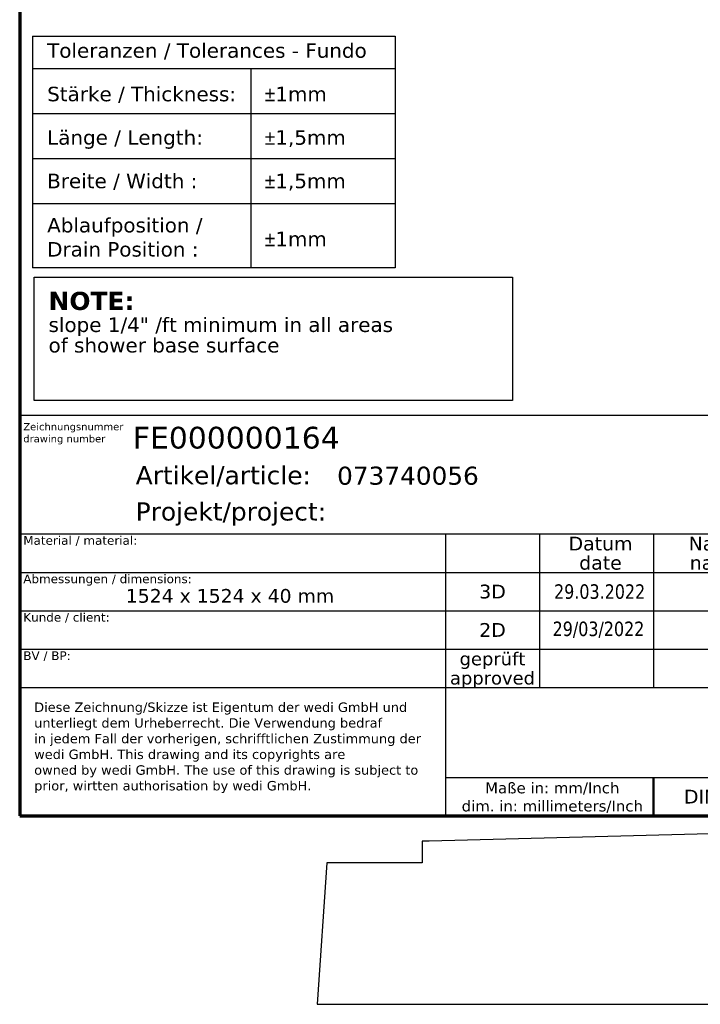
# Model space of a CAD drawing. Header units: millimetres. Extents: x -11430 to 11430, y -300 to 4365.
# Tile 2 of 16: x 300 to 1708, y -300 to 1738. Entities that reach past the tile are written whole.
import ezdxf
from ezdxf.enums import TextEntityAlignment as Align

# ---------------------------------------------------------------- set-up
doc = ezdxf.new("R2010")
doc.units = ezdxf.units.MM
doc.header["$LTSCALE"] = 15
doc.layers.get('0').update_dxf_attribs({"lineweight": 25})
for name, color, linetype, lineweight in [('AM_BOR', 7, 'Continuous', 25), ('Rahmen (ISO)', 7, 'Continuous', 70), ('Skizziergeometrie (ISO)', 7, 'Continuous', 25), ('Symbol (ISO)', 7, 'Continuous', 25), ('Titel (ISO)', 7, 'Continuous', 50)]:
    doc.layers.add(name, color=color, linetype=linetype, lineweight=lineweight)
doc.styles.add('Notiztext 3.5', font='verdana.ttf')
doc.styles.add('Pfeiltext', font='verdana.ttf')
doc.styles.get("Standard").update_dxf_attribs({"font": 'verdana.ttf'})
doc.styles.add('Textstil26', font='verdana.ttf')
doc.styles.add('Textstil27', font='verdana.ttf')
doc.styles.add('Textstil28', font='verdana.ttf')
doc.styles.add('Textstil30', font='verdana.ttf')
doc.styles.add('Textstil32', font='verdana.ttf', dxfattribs={"width": 0.8})
doc.styles.add('Textstil69', font='verdana.ttf')
doc.styles.add('Textstil76', font='verdana.ttf')
doc.styles.add('Textstil77', font='verdana.ttf')

# ---------------------------------------------------------------- blocks, each defined once
blk = doc.blocks.new('Ränder wedi_Zeichnungsrahmen')
at = {"layer": 'Rahmen (ISO)'}
for p, q in [((20, 291), (20, 6)), ((20, 6), (204, 6))]:
    blk.add_line(p, q, dxfattribs=at)
blk = doc.blocks.new('Schriftfelder wedi Standard - Inch_Zoll ohne Toleranz')
at = {"layer": 'AM_BOR', "color": 7}
for p, q in [((-4.84, 54), (-188.84, 54)), ((-188.84, 54), (-188.84, -1.25)), ((-188.84, 37.65), (-4.84, 37.65)), ((-130.14, 37.65), (-130.14, 18.45)), ((-117.14, 37.65), (-117.14, 16.45)), ((-101.44, 37.65), (-101.44, 16.45)), ((-188.84, 32.35), (-130.14, 32.35)), ((-188.84, 27.05), (-130.14, 27.05)), ((-188.84, 21.75), (-130.14, 21.75)), ((-130.14, 18.45), (-130.14, -1.25)), ((-188.84, 16.45), (-130.14, 16.45)), ((-130.14, 4.05), (-4.84, 4.05)), ((-188.84, -1.25), (-4.84, -1.25))]:
    blk.add_line(p, q, dxfattribs=at)
at = {"layer": 'AM_BOR'}
for p, q in [((-130.14, 32.35), (-84.04, 32.35)), ((-130.14, 27.05), (-84.04, 27.05)), ((-130.14, 21.75), (-84.04, 21.75)), ((-130.14, 16.45), (-84.04, 16.45))]:
    blk.add_line(p, q, dxfattribs=at)
at = {"layer": 'Titel (ISO)'}
blk.add_line((-101.44, 4.05), (-101.44, -1.25), dxfattribs=at)
at = {"layer": 'AM_BOR', "color": 7}
for s, p in [('Artikel/article:', (-172.84, 44.5)), ('Projekt/project:', (-172.84, 39.5))]:
    blk.add_text(s, height=2.5, dxfattribs=at).set_placement(p)
for s, height, style, p in [('Datum', 1.9, 'Textstil27', (-108.74, 36.32)), ('Name', 1.9, 'Textstil27', (-92.74, 36.32)), ('date', 1.9, 'Textstil27', (-108.74, 33.67)), ('name', 1.9, 'Textstil27', (-92.74, 33.67)), ('3D', 1.9, 'Textstil27', (-123.64, 29.7)), ('2D', 1.9, 'Textstil27', (-123.64, 24.4)), ('geprüft', 1.8, 'Textstil28', (-123.64, 20.42)), ('approved', 1.8, 'Textstil28', (-123.64, 17.77)), ('DIN A4', 1.9, 'Textstil27', (-92.74, 1.4))]:
    blk.add_text(s, height=height, dxfattribs=dict(at, style=style)).set_placement(p, align=Align.MIDDLE_CENTER)
at = {"layer": 'AM_BOR', "color": 7, "insert": (-115.39, 1.26), "char_height": 1.5, "width": 25.8686, "attachment_point": 5}
blk.add_mtext('\\fVerdana|b0|i0;\\H1.5000;Maße in: mm/Inch\\P\\fVerdana|b0|i0;\\H1.5000;dim. in: millimeters/Inch', dxfattribs=at)
at = {"layer": 'AM_BOR', "color": 7}
for tag, p, height, style in [('Zeichnungsnummer_001', (-173.24, 49.44), 3, 'Textstil30'), ('Artikelnummer_001', (-145.06, 44.44), 2.49, 'Textstil69')]:
    blk.add_attdef(tag, p, '', height=height, dxfattribs=dict(at, style=style))
blk.add_attdef('TITEL_001', (-74.65, 45.9), '', height=2.5, dxfattribs=at)
at = {"layer": 'AM_BOR', "color": 7, "style": 'Textstil69'}
blk.add_attdef('PROJEKT', text='', height=2.49, dxfattribs=at).set_placement((-144.84, 41.98), align=Align.TOP_LEFT)
at = {"layer": 'AM_BOR', "color": 7, "style": 'Textstil32', "width": 0.8}
for tag, p in [('ERSTELLUNGSDATUM_001', (-115.15, 28.7)), ('KONSTRUKTEUR_001', (-94.01, 28.67)), ('ERSTELLUNGSDATUM_001', (-115.35, 23.55)), ('KONSTRUKTEUR_001', (-94.01, 23.37))]:
    blk.add_attdef(tag, p, '', height=2, dxfattribs=at)
for tag, p in [('KONTROLLDATUM', (-108.74, 19.1)), ('KONTROLLIERT_VON', (-92.74, 19.1))]:
    blk.add_attdef(tag, text='', height=2, dxfattribs=at).set_placement(p, align=Align.MIDDLE_CENTER)
at = {"layer": 'Titel (ISO)', "color": 179, "true_color": 0x262659, "insert": (-188.34, 52.95), "char_height": 1, "attachment_point": 1, "line_spacing_factor": 0.999579, "style": 'Pfeiltext'}
blk.add_mtext('\\fVerdana|b0|i0;\\H1.0000;Zeichnungsnummer\\Pdrawing number', dxfattribs=at)
at = {"layer": 'Titel (ISO)', "style": 'Notiztext 3.5'}
for s, insert, char_height, attachment_point in [('\\fVerdana|b0|i0;\\H1.2000;Material / material:', (-188.34, 37.35), 1.2, 1), ('\\fVerdana|b0|i0;\\H1.2000;Abmessungen / dimensions:', (-188.34, 32.05), 1.2, 1), ('\\fVerdana|b0|i0;\\H1.8900;1524 x 1524 x 40 mm', (-159.84, 30.05), 1.89, 2), ('\\fVerdana|b0|i0;\\H1.2000;Kunde / client:', (-188.34, 26.75), 1.2, 1), ('\\fVerdana|b0|i0;\\H1.2000;BV / BP:', (-188.34, 21.45), 1.2, 1)]:
    blk.add_mtext(s, dxfattribs=dict(at, insert=insert, char_height=char_height, attachment_point=attachment_point))
at = {"layer": 'Titel (ISO)', "color": 179, "true_color": 0x262659, "insert": (-186.84, 14.39), "char_height": 1.3, "width": 54.3294, "attachment_point": 1, "line_spacing_factor": 0.999579, "style": 'Pfeiltext'}
blk.add_mtext('\\fVerdana|b0|i0;\\H1.3000;Diese Zeichnung/Skizze ist Eigentum der wedi GmbH und unterliegt dem Urheberrecht. Die Verwendung bedraf \\P\\fVerdana|b0|i0;\\H1.3000;in jedem Fall der vorherigen, schrifftlichen Zustimmung der wedi GmbH. This drawing and its copyrights are \\P\\fVerdana|b0|i0;\\H1.3000;owned by wedi GmbH. The use of this drawing is subject to prior, wirtten authorisation by wedi GmbH.', dxfattribs=at)
at = {"layer": 'Titel (ISO)', "color": 7, "style": 'Pfeiltext'}
blk.add_attdef('BESCHREIBUNG_001', (-70.66, 40.38), '', height=2, dxfattribs=at)
at = {"layer": 'Titel (ISO)', "style": 'Textstil76'}
for tag, p in [('MATERIAL', (-159.84, 35.35)), ('FIRMA', (-159.84, 24.75)), ('Bauvorhaben', (-159.84, 19.45))]:
    blk.add_attdef(tag, text='', height=1.89, dxfattribs=at).set_placement(p, align=Align.TOP_CENTER)
at = {"layer": 'Titel (ISO)'}
for tag, p, height, style in [('Anfänglicher_Ansichtsmaßstab_001', (-64.5, 33.84), 2.5, 'Textstil26'), ('REVISIONSNUMMER_001', (-74.88, -0.54), 1.79, 'Textstil77'), ('STATUS_001', (-52.63, -0.63), 1.79, 'Textstil77')]:
    blk.add_attdef(tag, p, '', height=height, dxfattribs=dict(at, style=style))
at = {"layer": 'Titel (ISO)', "style": 'Textstil26'}
blk.add_attdef('<MASSE3;>', text='', height=2.5, dxfattribs=at).set_placement((-26.84, 36.35), align=Align.TOP_LEFT)
blk = doc.blocks.new('Gefälle_Hinweis_USA')
at = {"layer": 'Skizziergeometrie (ISO)'}
for p, q in [((-33, 8.5), (33, 8.5)), ((-33, -8.5), (-33, 8.5)), ((33, 8.5), (33, -8.5)), ((33, -8.5), (-33, -8.5))]:
    blk.add_line(p, q, dxfattribs=at)
at = {"layer": 'Symbol (ISO)', "color": 179, "true_color": 0x262659, "insert": (-31, 6.5), "char_height": 2, "attachment_point": 1, "line_spacing_factor": 0.849368, "style": 'Pfeiltext'}
blk.add_mtext('{\\fVerdana|b1|i0|c0|p34;\\H1.25x;NOTE:\\P\\fVerdana|b0|i0|c0|p34;\\H0.8x;slope 1/4" /ft minimum in all areas\\H1.31978x; \\H0.7577x;\\Pof shower base surface\\H1.16945x; \\H0.8551x;\\P \\H1.13765x; }', dxfattribs=at)
blk = doc.blocks.new('Kundentoleranzen Fundo')
at = {"layer": 'Skizziergeometrie (ISO)'}
for p, q in [((-25, 16), (25, 16)), ((-25, 16), (-25, -16)), ((25, 16), (25, -16)), ((-25, 11.5), (25, 11.5)), ((5.1, 11.5), (5.1, -16)), ((-25, 5.3), (25, 5.3)), ((-25, -0.9), (25, -0.9)), ((-25, -7.1), (25, -7.1)), ((25, -16), (-25, -16))]:
    blk.add_line(p, q, dxfattribs=at)
at = {"layer": 'Symbol (ISO)', "color": 7, "char_height": 2, "attachment_point": 1, "style": 'Pfeiltext'}
for s, insert in [('\\fVerdana|b0|i0;Toleranzen / Tolerances - Fundo', (-23, 15)), ('\\fVerdana|b0|i0;Stärke / Thickness:', (-23, 9)), ('\\fAIGDT|b0|i0;\\H2.0000;`\\fVerdana|b0|i0;\\H2.0000;1mm', (7, 9)), ('\\fVerdana|b0|i0;Länge / Length:', (-23, 3)), ('\\fAIGDT|b0|i0;\\H2.0000;`\\fVerdana|b0|i0;\\H2.0000;1,5mm', (7, 3)), ('\\fAIGDT|b0|i0;\\H2.0000;`\\fVerdana|b0|i0;\\H2.0000;1,5mm', (7, -3)), ('\\fVerdana|b0|i0;Breite / Width :', (-23, -3)), ('\\fAIGDT|b0|i0;\\H2.0000;`\\fVerdana|b0|i0;\\H2.0000;1mm', (7, -11))]:
    blk.add_mtext(s, dxfattribs=dict(at, insert=insert))
at = {"layer": 'Symbol (ISO)', "color": 7, "insert": (-23, -9.1), "char_height": 2, "attachment_point": 1, "line_spacing_factor": 0.999579, "style": 'Pfeiltext'}
blk.add_mtext('\\fVerdana|b0|i0;Ablaufposition / \\P\\fVerdana|b0|i0;Drain Position :', dxfattribs=at)

msp = doc.modelspace()

# ---------------------------------------------------------------- linework, layer by layer
for p, q in [((11239.26, 300), (1147.26, 37.5)), ((1132.5, 37.5), (1132.5, -7.5)), ((1147.26, 37.5), (1132.5, 37.5)), ((935.45, -7.5), (915, -300)), ((1132.5, -7.5), (935.45, -7.5)), ((915, -300), (11430, -300))]:
    msp.add_line(p, q)

# ---------------------------------------------------------------- block references
at = {"xscale": 15, "yscale": 15, "zscale": 15}
for name, p in [('Ränder wedi_Zeichnungsrahmen', (0, 0)), ('Kundentoleranzen Fundo', (701.78, 1464.08)), ('Gefälle_Hinweis_USA', (824.66, 1077.15))]:
    msp.add_blockref(name, p, dxfattribs=at)
ref = msp.add_blockref('Schriftfelder wedi Standard - Inch_Zoll ohne Toleranz', (3132.53, 108.82), dxfattribs=dict(xscale=15, yscale=15, zscale=15))
ref.add_attrib('ERSTELLUNGSDATUM_001', '29.03.2022', (1405.32, 539.25), dxfattribs={"layer": 'AM_BOR', "color": 7, "height": 30, "style": 'Textstil32', "width": 0.8})
ref.add_attrib('ERSTELLUNGSDATUM_001', '29/03/2022', (1402.34, 462.14), dxfattribs={"layer": 'AM_BOR', "color": 7, "height": 30, "style": 'Textstil32', "width": 0.8})
ref.add_attrib('Zeichnungsnummer_001', 'FE000000164', (533.96, 850.34), dxfattribs={"layer": 'AM_BOR', "color": 7, "height": 45, "style": 'Textstil30'})
ref.add_attrib('Artikelnummer_001', '073740056', (956.57, 775.47), dxfattribs={"layer": 'AM_BOR', "color": 7, "height": 37.31, "style": 'Textstil69'})

doc.saveas('drawing.dxf')
